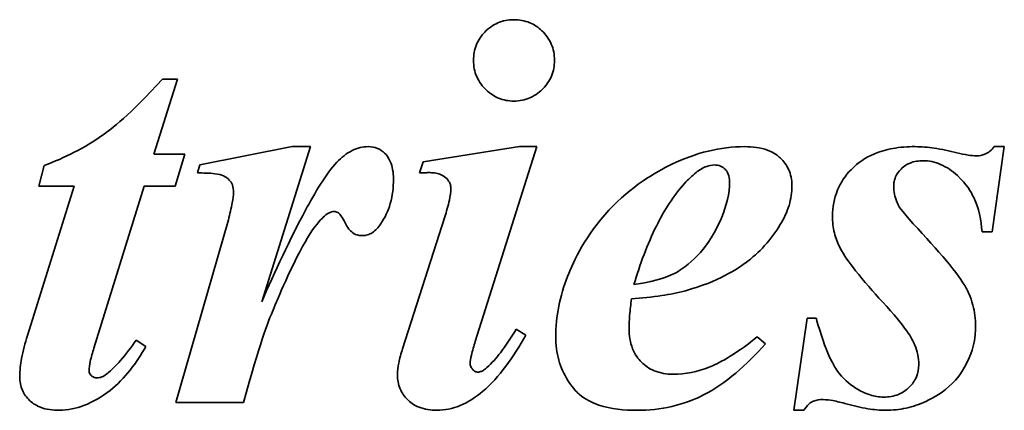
# Model space of a CAD drawing. Header units: millimetres. Extents: x 231 to 1028, y 220 to 672.
# Tile 8 of 11: x 689 to 742, y 541 to 562. Entities that reach past the tile are written whole.
import ezdxf

# ---------------------------------------------------------------- set-up
doc = ezdxf.new("R2010")
doc.units = ezdxf.units.MM
doc.header["$LTSCALE"] = 3
doc.layers.add('Krawędzie widoczne(ISO)', color=7, linetype='Continuous', lineweight=35, true_color=0x262659)

msp = doc.modelspace()

# ---------------------------------------------------------------- linework, layer by layer
at = {"layer": 'Krawędzie widoczne(ISO)'}
for p, q in [((696.089, 554.6), (697.347, 558.62)), ((697.347, 558.62), (696.546, 558.62)), ((703.491, 555.009), (698.556, 554.029)), ((701.857, 546.725), (704.471, 555.009)), ((704.471, 555.009), (703.491, 555.009)), ((715.647, 555.009), (710.484, 554.192)), ((713.278, 544.6), (716.562, 555.009)), ((716.562, 555.009), (715.647, 555.009)), ((740.909, 550.45), (741.562, 555.009)), ((741.562, 555.009), (741.023, 555.009)), ((697.739, 554.6), (696.089, 554.6)), ((697.232, 552.901), (697.739, 554.6)), ((690.223, 553.996), (689.945, 552.901)), ((698.556, 554.029), (698.425, 553.604)), ((710.484, 554.192), (710.288, 553.604)), ((691.824, 552.901), (689.324, 544.911)), ((689.945, 552.901), (691.824, 552.901)), ((692.886, 544.241), (695.566, 552.901)), ((695.566, 552.901), (697.232, 552.901)), ((711.644, 551.251), (709.389, 544.208)), ((700.076, 551.104), (697.265, 541.333)), ((740.37, 550.45), (740.909, 550.45)), ((731.023, 545.842), (730.304, 540.924)), ((731.497, 545.842), (731.023, 545.842)), ((715.974, 544.944), (715.468, 545.254)), ((695.664, 544.339), (695.141, 544.666)), ((728.785, 544.47), (728.344, 544.846)), ((697.265, 541.333), (700.876, 541.333)), ((730.304, 540.924), (730.844, 540.924))]:
    msp.add_line(p, q, dxfattribs=at)
for points, knots in [([(715.337, 561.79), (715.187, 561.79), (715.037, 561.777), (714.749, 561.719), (714.611, 561.677), (714.229, 561.511), (713.999, 561.35), (713.597, 560.932), (713.446, 560.711), (713.23, 560.191), (713.18, 559.908), (713.18, 559.617)], [-0.3607833, -0.3607833, -0.3607833, -0.3607833, -0.3099981, -0.3099981, -0.2612299, -0.2612299, -0.1688664, -0.1688664, -0.0873778, -0.0873778, 0, 0, 0, 0]), ([(717.51, 559.617), (717.51, 559.769), (717.497, 559.92), (717.439, 560.212), (717.396, 560.35), (717.217, 560.765), (717.041, 560.999), (716.648, 561.379), (716.431, 561.527), (715.914, 561.741), (715.629, 561.79), (715.337, 561.79)], [-0.3329632, -0.3329632, -0.3329632, -0.3329632, -0.2914219, -0.2914219, -0.2514774, -0.2514774, -0.1678226, -0.1678226, -0.0876676, -0.0876676, 0, 0, 0, 0]), ([(713.18, 559.617), (713.18, 559.465), (713.194, 559.313), (713.253, 559.021), (713.296, 558.882), (713.484, 558.452), (713.672, 558.219), (714.054, 557.854), (714.273, 557.704), (714.781, 557.493), (715.055, 557.444), (715.337, 557.444)], [-0.3149523, -0.3149523, -0.3149523, -0.3149523, -0.2783055, -0.2783055, -0.2430307, -0.2430307, -0.1652067, -0.1652067, -0.0846953, -0.0846953, 0, 0, 0, 0]), ([(715.337, 557.444), (715.488, 557.444), (715.639, 557.457), (715.93, 557.515), (716.068, 557.558), (716.532, 557.76), (716.764, 557.966), (717.096, 558.313), (717.247, 558.533), (717.461, 559.048), (717.51, 559.328), (717.51, 559.617)], [-0.2822368, -0.2822368, -0.2822368, -0.2822368, -0.2558483, -0.2558483, -0.2304487, -0.2304487, -0.1674943, -0.1674943, -0.0865321, -0.0865321, 0, 0, 0, 0]), ([(696.546, 558.62), (694.795, 556.686), (693.806, 555.939), (692.387, 554.94), (691.315, 554.413), (690.223, 553.996)], [-0.5204092, -0.5204092, -0.5204092, -0.5204092, -0.3508258, -0.3508258, 0, 0, 0, 0]), ([(707.543, 555.009), (707.398, 555.009), (707.255, 554.991), (706.968, 554.921), (706.828, 554.868), (706.386, 554.647), (706.114, 554.423), (705.876, 554.176)], [-0.191348, -0.191348, -0.191348, -0.191348, -0.1478674, -0.1478674, -0.1028004, -0.1028004, 0, 0, 0, 0]), ([(708.899, 553.277), (708.899, 553.448), (708.887, 553.621), (708.832, 553.935), (708.792, 554.08), (708.639, 554.431), (708.524, 554.569), (708.318, 554.771), (708.192, 554.856), (707.888, 554.981), (707.717, 555.009), (707.543, 555.009)], [-0.1940248, -0.1940248, -0.1940248, -0.1940248, -0.1645866, -0.1645866, -0.1389763, -0.1389763, -0.098568, -0.098568, -0.0523338, -0.0523338, 0, 0, 0, 0]), ([(727.69, 555.009), (727.03, 555.009), (726.379, 554.928), (725.063, 554.611), (724.412, 554.37), (722.885, 553.635), (721.599, 552.877), (719.192, 550.295), (718.54, 548.925), (717.801, 547.029), (717.576, 545.947), (717.576, 544.829)], [-1.228759, -1.228759, -1.228759, -1.228759, -1.055513, -1.055513, -0.873161, -0.873161, -0.610676, -0.610676, -0.335466, -0.335466, 0, 0, 0, 0]), ([(730.206, 552.934), (730.206, 553.085), (730.193, 553.235), (730.134, 553.523), (730.091, 553.659), (729.924, 554.028), (729.769, 554.234), (729.472, 554.511), (729.264, 554.687), (728.519, 554.962), (728.096, 555.009), (727.69, 555.009)], [-0.6846461, -0.6846461, -0.6846461, -0.6846461, -0.5632578, -0.5632578, -0.4480448, -0.4480448, -0.2376003, -0.2376003, -0.1217562, -0.1217562, 0, 0, 0, 0]), ([(736.791, 555.009), (736.393, 555.009), (735.991, 554.98), (735.25, 554.847), (734.907, 554.751), (734.153, 554.429), (733.743, 554.168), (733.06, 553.462), (732.815, 553.103), (732.46, 552.246), (732.379, 551.77), (732.379, 551.283)], [-0.7040247, -0.7040247, -0.7040247, -0.7040247, -0.5648028, -0.5648028, -0.4408438, -0.4408438, -0.2783564, -0.2783564, -0.1460587, -0.1460587, 0, 0, 0, 0]), ([(739.03, 554.682), (738.631, 554.781), (738.215, 554.868), (737.476, 554.976), (737.128, 555.009), (736.791, 555.009)], [-0.2244026, -0.2244026, -0.2244026, -0.2244026, -0.1009069, -0.1009069, 0, 0, 0, 0]), ([(741.023, 555.009), (740.957, 554.918), (740.88, 554.834), (740.712, 554.696), (740.623, 554.642), (740.387, 554.544), (740.242, 554.519), (740.092, 554.519)], [-0.1103222, -0.1103222, -0.1103222, -0.1103222, -0.0764565, -0.0764565, -0.044931, -0.044931, 0, 0, 0, 0]), ([(740.092, 554.519), (739.942, 554.519), (739.778, 554.537), (739.432, 554.59), (739.224, 554.635), (739.03, 554.682)], [-0.1050066, -0.1050066, -0.1050066, -0.1050066, -0.0601029, -0.0601029, 0, 0, 0, 0]), ([(705.876, 554.176), (705.316, 553.595), (704.679, 552.505), (703.392, 550.119), (702.54, 548.27), (701.857, 546.725)], [-0.8064157, -0.8064157, -0.8064157, -0.8064157, -0.5068713, -0.5068713, 0, 0, 0, 0]), ([(724.471, 553.048), (724.655, 553.253), (724.862, 553.457), (725.252, 553.757), (725.446, 553.878), (725.78, 554), (725.917, 554.029), (726.056, 554.029)], [-0.1897526, -0.1897526, -0.1897526, -0.1897526, -0.1069357, -0.1069357, -0.0417403, -0.0417403, 0, 0, 0, 0]), ([(726.056, 554.029), (726.172, 554.029), (726.287, 554.01), (726.487, 553.925), (726.569, 553.869), (726.686, 553.749), (726.754, 553.668), (726.854, 553.417), (726.873, 553.281), (726.873, 553.146)], [-0.2132499, -0.2132499, -0.2132499, -0.2132499, -0.1425627, -0.1425627, -0.0811032, -0.0811032, -0.0404428, -0.0404428, 0, 0, 0, 0]), ([(735.647, 552.901), (735.647, 552.986), (735.655, 553.071), (735.688, 553.235), (735.713, 553.314), (735.814, 553.549), (735.915, 553.688), (736.215, 553.983), (736.39, 554.077), (736.744, 554.222), (736.979, 554.257), (737.216, 554.257)], [-0.1752538, -0.1752538, -0.1752538, -0.1752538, -0.1601742, -0.1601742, -0.1455048, -0.1455048, -0.1147664, -0.1147664, -0.0710647, -0.0710647, 0, 0, 0, 0]), ([(737.216, 554.257), (737.377, 554.257), (737.536, 554.241), (737.853, 554.174), (738.008, 554.124), (738.489, 553.915), (738.787, 553.705), (739.541, 553.016), (739.791, 552.579), (740.2, 551.718), (740.329, 551.084), (740.37, 550.45)], [-0.3841216, -0.3841216, -0.3841216, -0.3841216, -0.3610316, -0.3610316, -0.3375375, -0.3375375, -0.2857841, -0.2857841, -0.1906608, -0.1906608, 0, 0, 0, 0]), ([(698.425, 553.604), (698.705, 553.604), (699.067, 553.597), (699.554, 553.542), (699.684, 553.509), (699.93, 553.393), (700.035, 553.32), (700.2, 553.147), (700.251, 553.066), (700.336, 552.84), (700.353, 552.697), (700.353, 552.558)], [-0.2037083, -0.2037083, -0.2037083, -0.2037083, -0.1486692, -0.1486692, -0.1086553, -0.1086553, -0.0723928, -0.0723928, -0.0416562, -0.0416562, 0, 0, 0, 0]), ([(710.288, 553.604), (710.389, 553.609), (710.493, 553.613), (710.682, 553.619), (710.772, 553.62), (710.86, 553.62)], [-0.05686623, -0.05686623, -0.05686623, -0.05686623, -0.02636323, -0.02636323, 0, 0, 0, 0]), ([(710.86, 553.62), (710.968, 553.62), (711.076, 553.612), (711.276, 553.574), (711.367, 553.547), (711.597, 553.443), (711.692, 553.36), (711.829, 553.213), (711.882, 553.136), (711.954, 552.965), (711.971, 552.878), (711.971, 552.787)], [-0.1286818, -0.1286818, -0.1286818, -0.1286818, -0.1067788, -0.1067788, -0.0874254, -0.0874254, -0.0555517, -0.0555517, -0.0272362, -0.0272362, 0, 0, 0, 0]), ([(708.213, 550.875), (708.446, 551.209), (708.616, 551.574), (708.849, 552.391), (708.899, 552.834), (708.899, 553.277)], [-0.2550097, -0.2550097, -0.2550097, -0.2550097, -0.1328158, -0.1328158, 0, 0, 0, 0]), ([(726.873, 553.146), (726.873, 552.492), (726.707, 551.848), (726.28, 550.819), (725.919, 550.044), (725.097, 549.115), (724.645, 548.646), (723.733, 548.121), (723.142, 547.847), (721.759, 547.64)], [-6.211768, -6.211768, -6.211768, -6.211768, -3.252357, -3.252357, -1.164958, -1.164958, -0.41972, -0.41972, 0, 0, 0, 0]), ([(721.759, 547.64), (722.078, 548.708), (722.476, 549.8), (723.377, 551.597), (723.868, 552.385), (724.471, 553.048)], [-0.6037351, -0.6037351, -0.6037351, -0.6037351, -0.2687179, -0.2687179, 0, 0, 0, 0]), ([(729.585, 550.842), (729.783, 551.165), (729.943, 551.508), (730.154, 552.218), (730.206, 552.572), (730.206, 552.934)], [-0.2221561, -0.2221561, -0.2221561, -0.2221561, -0.1084602, -0.1084602, 0, 0, 0, 0]), ([(736.693, 550.891), (736.041, 551.575), (735.881, 551.899), (735.7, 552.332), (735.647, 552.612), (735.647, 552.901)], [-0.1408626, -0.1408626, -0.1408626, -0.1408626, -0.0868461, -0.0868461, 0, 0, 0, 0]), ([(700.353, 552.558), (700.353, 552.42), (700.323, 552.218), (700.228, 551.725), (700.148, 551.388), (700.076, 551.104)], [-0.1497107, -0.1497107, -0.1497107, -0.1497107, -0.0879704, -0.0879704, 0, 0, 0, 0]), ([(711.971, 552.787), (711.971, 552.594), (711.935, 552.367), (711.827, 551.855), (711.735, 551.537), (711.644, 551.251)], [-0.1565799, -0.1565799, -0.1565799, -0.1565799, -0.0901573, -0.0901573, 0, 0, 0, 0]), ([(700.876, 541.333), (701.772, 544.527), (702.13, 545.488), (702.807, 547.108), (703.617, 548.999), (704.701, 550.793), (704.989, 551.087), (705.237, 551.326), (705.337, 551.409), (705.435, 551.463)], [-0.3211236, -0.3211236, -0.3211236, -0.3211236, -0.1898487, -0.1898487, -0.0911938, -0.0911938, -0.0335857, -0.0335857, 0, 0, 0, 0]), ([(705.435, 551.463), (705.484, 551.488), (705.537, 551.51), (705.635, 551.537), (705.682, 551.545), (705.729, 551.545)], [-0.03066802, -0.03066802, -0.03066802, -0.03066802, -0.01406282, -0.01406282, 0, 0, 0, 0]), ([(705.729, 551.545), (705.762, 551.545), (705.793, 551.54), (705.857, 551.522), (705.889, 551.508), (705.941, 551.478), (705.971, 551.458), (706.076, 551.363), (706.207, 551.15), (706.414, 550.758), (706.483, 550.625), (706.685, 550.427), (706.776, 550.365), (706.997, 550.274), (707.122, 550.254), (707.249, 550.254)], [-0.5711365, -0.5711365, -0.5711365, -0.5711365, -0.4968443, -0.4968443, -0.4189069, -0.4189069, -0.3569699, -0.3569699, -0.1232072, -0.1232072, -0.0715777, -0.0715777, -0.0381327, -0.0381327, 0, 0, 0, 0]), ([(732.379, 551.283), (732.379, 550.986), (732.409, 550.69), (732.542, 550.127), (732.639, 549.865), (732.772, 549.617)], [-0.1736288, -0.1736288, -0.1736288, -0.1736288, -0.0844521, -0.0844521, 0, 0, 0, 0]), ([(707.249, 550.254), (707.338, 550.254), (707.426, 550.267), (707.599, 550.32), (707.682, 550.359), (707.941, 550.526), (708.091, 550.697), (708.213, 550.875)], [-0.1190473, -0.1190473, -0.1190473, -0.1190473, -0.0922739, -0.0922739, -0.0646918, -0.0646918, 0, 0, 0, 0]), ([(724.52, 547.313), (726.277, 547.792), (727.312, 548.504), (728.47, 549.342), (729.091, 550.035), (729.585, 550.842)], [-0.4286215, -0.4286215, -0.4286215, -0.4286215, -0.2839935, -0.2839935, 0, 0, 0, 0]), ([(740.027, 545.417), (740.027, 545.799), (739.98, 546.174), (739.757, 547.012), (739.584, 547.337), (739.148, 548.167), (738.014, 549.478), (736.693, 550.891)], [-0.7328505, -0.7328505, -0.7328505, -0.7328505, -0.6658179, -0.6658179, -0.580284, -0.580284, 0, 0, 0, 0]), ([(732.772, 549.617), (732.978, 549.222), (733.291, 548.785), (734.046, 547.823), (734.563, 547.241), (735.043, 546.725)], [-0.3657385, -0.3657385, -0.3657385, -0.3657385, -0.2115574, -0.2115574, 0, 0, 0, 0]), ([(721.628, 546.872), (722.165, 546.915), (722.725, 546.974), (723.673, 547.119), (724.114, 547.202), (724.52, 547.313)], [-0.2882308, -0.2882308, -0.2882308, -0.2882308, -0.12621, -0.12621, 0, 0, 0, 0]), ([(721.497, 545.287), (721.497, 545.518), (721.511, 545.763), (721.554, 546.283), (721.589, 546.584), (721.628, 546.872)], [-0.1565889, -0.1565889, -0.1565889, -0.1565889, -0.0872414, -0.0872414, 0, 0, 0, 0]), ([(735.043, 546.725), (736.326, 545.325), (736.631, 544.774), (736.915, 544.071), (736.987, 543.722), (736.987, 543.359)], [-0.2275176, -0.2275176, -0.2275176, -0.2275176, -0.1089175, -0.1089175, 0, 0, 0, 0]), ([(735.108, 541.627), (734.864, 541.627), (734.624, 541.669), (734.101, 541.836), (733.841, 541.972), (733.25, 542.333), (732.92, 542.636), (732.408, 543.343), (732.039, 543.979), (731.497, 545.842)], [-1.818581, -1.818581, -1.818581, -1.818581, -1.552815, -1.552815, -1.222412, -1.222412, -0.582048, -0.582048, 0, 0, 0, 0]), ([(689.324, 544.911), (689.204, 544.517), (689.093, 544.099), (688.959, 543.38), (688.915, 543.041), (688.915, 542.721)], [-0.2199225, -0.2199225, -0.2199225, -0.2199225, -0.0959956, -0.0959956, 0, 0, 0, 0]), ([(711.219, 540.924), (711.649, 540.924), (712.063, 541.012), (712.9, 541.356), (713.303, 541.622), (714.56, 542.685), (715.329, 543.784), (715.974, 544.944)], [-0.7060957, -0.7060957, -0.7060957, -0.7060957, -0.5599644, -0.5599644, -0.3981368, -0.3981368, 0, 0, 0, 0]), ([(715.468, 545.254), (715.211, 544.837), (714.917, 544.39), (714.412, 543.732), (714.158, 543.432), (713.899, 543.212)], [-0.2504244, -0.2504244, -0.2504244, -0.2504244, -0.1020577, -0.1020577, 0, 0, 0, 0]), ([(723.85, 542.852), (723.503, 542.852), (723.159, 542.905), (722.579, 543.148), (722.35, 543.304), (721.998, 543.661), (721.818, 543.888), (721.55, 544.555), (721.497, 544.921), (721.497, 545.287)], [-0.5202129, -0.5202129, -0.5202129, -0.5202129, -0.3524179, -0.3524179, -0.2158179, -0.2158179, -0.1096815, -0.1096815, 0, 0, 0, 0]), ([(735.223, 540.924), (735.591, 540.924), (735.955, 540.963), (736.678, 541.124), (737.029, 541.245), (737.785, 541.593), (738.307, 541.892), (738.949, 542.526), (739.374, 542.978), (739.914, 544.268), (740.027, 544.832), (740.027, 545.417)], [-2.086712, -2.086712, -2.086712, -2.086712, -1.575462, -1.575462, -1.057408, -1.057408, -0.419527, -0.419527, -0.175783, -0.175783, 0, 0, 0, 0]), ([(695.141, 544.666), (694.883, 544.3), (694.594, 543.917), (694.084, 543.332), (693.831, 543.071), (693.572, 542.868)], [-0.233725, -0.233725, -0.233725, -0.233725, -0.0986268, -0.0986268, 0, 0, 0, 0]), ([(713, 543.44), (713, 543.542), (713.028, 543.696), (713.126, 544.102), (713.207, 544.374), (713.278, 544.6)], [-0.1241624, -0.1241624, -0.1241624, -0.1241624, -0.0712249, -0.0712249, 0, 0, 0, 0]), ([(717.576, 544.829), (717.576, 544.415), (717.626, 544.006), (717.847, 543.219), (718.011, 542.855), (718.519, 542.052), (718.792, 541.816), (719.147, 541.514), (719.509, 541.331), (720.529, 540.99), (721.25, 540.924), (721.922, 540.924)], [-0.3688304, -0.3688304, -0.3688304, -0.3688304, -0.3546149, -0.3546149, -0.3407771, -0.3407771, -0.3219657, -0.3219657, -0.2014899, -0.2014899, 0, 0, 0, 0]), ([(721.922, 540.924), (722.549, 540.924), (723.171, 540.988), (724.494, 541.292), (725.056, 541.528), (726.672, 542.348), (727.788, 543.348), (728.785, 544.47)], [-0.7445696, -0.7445696, -0.7445696, -0.7445696, -0.6085463, -0.6085463, -0.4502713, -0.4502713, 0, 0, 0, 0]), ([(728.344, 544.846), (727.044, 543.793), (726.24, 543.411), (725.156, 542.986), (724.514, 542.852), (723.85, 542.852)], [-0.3495432, -0.3495432, -0.3495432, -0.3495432, -0.1992159, -0.1992159, 0, 0, 0, 0]), ([(691.023, 540.924), (691.488, 540.924), (691.939, 541.021), (692.809, 541.359), (693.297, 541.628), (694.535, 542.611), (695.165, 543.47), (695.664, 544.339)], [-0.6448469, -0.6448469, -0.6448469, -0.6448469, -0.4732827, -0.4732827, -0.3005123, -0.3005123, 0, 0, 0, 0]), ([(692.625, 543.016), (692.625, 543.183), (692.655, 543.371), (692.74, 543.767), (692.812, 544.015), (692.886, 544.241)], [-0.1211799, -0.1211799, -0.1211799, -0.1211799, -0.0713406, -0.0713406, 0, 0, 0, 0]), ([(709.389, 544.208), (709.307, 543.961), (709.232, 543.7), (709.14, 543.242), (709.111, 543.026), (709.111, 542.819)], [-0.1403655, -0.1403655, -0.1403655, -0.1403655, -0.0620577, -0.0620577, 0, 0, 0, 0]), ([(713.409, 542.967), (713.385, 542.967), (713.362, 542.969), (713.315, 542.981), (713.293, 542.99), (713.222, 543.026), (713.178, 543.063), (713.103, 543.144), (713.064, 543.196), (713.012, 543.319), (713, 543.379), (713, 543.44)], [-0.08051672, -0.08051672, -0.08051672, -0.08051672, -0.07127018, -0.07127018, -0.06174687, -0.06174687, -0.04010892, -0.04010892, -0.01853763, -0.01853763, 0, 0, 0, 0]), ([(736.987, 543.359), (736.987, 543.133), (736.948, 542.914), (736.772, 542.496), (736.64, 542.314), (736.355, 542.033), (736.169, 541.882), (735.651, 541.669), (735.381, 541.627), (735.108, 541.627)], [-0.3932831, -0.3932831, -0.3932831, -0.3932831, -0.2810788, -0.2810788, -0.1681422, -0.1681422, -0.081965, -0.081965, 0, 0, 0, 0]), ([(693.049, 542.656), (693.013, 542.656), (692.976, 542.66), (692.906, 542.677), (692.872, 542.69), (692.791, 542.732), (692.746, 542.767), (692.685, 542.831), (692.662, 542.864), (692.632, 542.937), (692.625, 542.976), (692.625, 543.016)], [-0.05769548, -0.05769548, -0.05769548, -0.05769548, -0.0480442, -0.0480442, -0.0385285, -0.0385285, -0.02388626, -0.02388626, -0.01196681, -0.01196681, 0, 0, 0, 0]), ([(693.572, 542.868), (693.49, 542.802), (693.399, 542.743), (693.219, 542.673), (693.136, 542.656), (693.049, 542.656)], [-0.05775888, -0.05775888, -0.05775888, -0.05775888, -0.02593701, -0.02593701, 0, 0, 0, 0]), ([(709.111, 542.819), (709.111, 542.562), (709.154, 542.31), (709.347, 541.853), (709.482, 541.661), (709.781, 541.367), (709.977, 541.207), (710.572, 540.969), (710.896, 540.924), (711.219, 540.924)], [-0.4532234, -0.4532234, -0.4532234, -0.4532234, -0.3176364, -0.3176364, -0.1919613, -0.1919613, -0.0969326, -0.0969326, 0, 0, 0, 0]), ([(713.899, 543.212), (713.853, 543.166), (713.803, 543.122), (713.703, 543.052), (713.653, 543.024), (713.538, 542.98), (713.475, 542.967), (713.409, 542.967)], [-0.0563756, -0.0563756, -0.0563756, -0.0563756, -0.03681397, -0.03681397, -0.01975671, -0.01975671, 0, 0, 0, 0]), ([(688.915, 542.721), (688.915, 542.593), (688.926, 542.464), (688.975, 542.218), (689.01, 542.102), (689.149, 541.786), (689.278, 541.608), (689.545, 541.351), (689.728, 541.2), (690.341, 540.966), (690.687, 540.924), (691.023, 540.924)], [-0.5064944, -0.5064944, -0.5064944, -0.5064944, -0.4223526, -0.4223526, -0.342764, -0.342764, -0.1966931, -0.1966931, -0.1008943, -0.1008943, 0, 0, 0, 0]), ([(730.844, 540.924), (730.921, 541.038), (731.014, 541.158), (731.213, 541.347), (731.292, 541.39), (731.515, 541.476), (731.694, 541.496), (731.873, 541.496)], [-0.1078896, -0.1078896, -0.1078896, -0.1078896, -0.0807099, -0.0807099, -0.053806, -0.053806, 0, 0, 0, 0]), ([(731.873, 541.496), (732.041, 541.496), (732.232, 541.469), (732.632, 541.395), (732.884, 541.332), (733.115, 541.267)], [-0.121842, -0.121842, -0.121842, -0.121842, -0.07188, -0.07188, 0, 0, 0, 0]), ([(733.115, 541.267), (733.491, 541.164), (733.885, 541.073), (734.581, 540.959), (734.908, 540.924), (735.223, 540.924)], [-0.2116229, -0.2116229, -0.2116229, -0.2116229, -0.0943511, -0.0943511, 0, 0, 0, 0])]:
    msp.add_open_spline(points, degree=3, knots=knots, dxfattribs=at)

doc.saveas('drawing.dxf')
